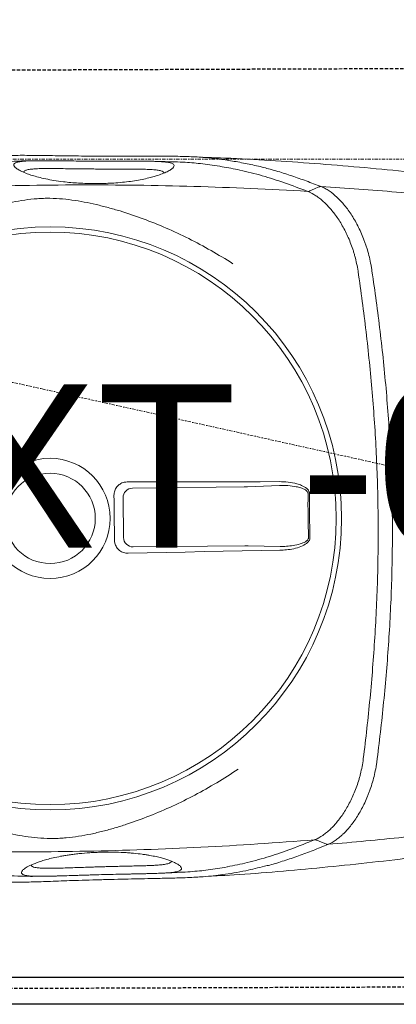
# Model space of a CAD drawing. Header units: millimetres. Extents: x 103872 to 294171, y 5570 to 32737.
# Tile 7 of 117: x 107284 to 107422, y 8501 to 8862. Entities that reach past the tile are written whole.
import ezdxf

# ---------------------------------------------------------------- set-up
doc = ezdxf.new("R2010")
doc.units = ezdxf.units.MM
doc.header["$LTSCALE"] = 2.5
doc.linetypes.add('11aa1PB-bd$0$11aa1PB-af$0$TRATTEGGIATA', pattern=[0.75, 0.5, -0.25])
doc.linetypes.add('DASHDOT2', pattern=[0.5, 0.25, -0.125, 0, -0.125])
for name, color, linetype, lineweight in [('A - TEXT', 7, 'Continuous', 13), ('CKD Equipments', 252, 'Continuous', 0), ('Dimension', 40, 'Continuous', 0), ('K Equipment', 30, 'Continuous', 9), ('TEXT', 40, 'Continuous', 0), ('WALL', 132, 'Continuous', 25)]:
    doc.layers.add(name, color=color, linetype=linetype, lineweight=lineweight)
doc.layers.add('FAINTEQUIP', color=253, linetype='Continuous')
doc.styles.add('RG_3F_TITLE BLOCK_A1$0$A1 TBLOCK LBV$0$Style-arial', font='arial.ttf')
doc.styles.add('style1', font='arial.ttf', dxfattribs={"height": 150})

# ---------------------------------------------------------------- blocks, each defined once
blk = doc.blocks.new('*U42')
at = {"color": 8}
blk.add_lwpolyline([(0, 0), (5962.2, 0), (5962.2, -10), (0, -10)], close=True, dxfattribs=at)
blk = doc.blocks.new('G$C62143A14')
at = {"color": 8, "linetype": 'Continuous', "lineweight": 0}
for p, q in [((166.18, 199.09), (180.76, 199.25)), ((163.17, 154.51), (162.73, 195.56)), ((184.29, 195.79), (184.73, 154.75)), ((162.89, 141.56), (163.17, 153.37)), ((184.76, 153.6), (185.3, 141.8)), ((85.06, 105.98), (85.05, 105.99)), ((263.88, 107.91), (263.87, 107.91))]:
    blk.add_line(p, q, dxfattribs=at)
at = {"color": 8, "linetype": 'Continuous', "lineweight": 0, "flags": 128}
for points in [[(165.21, 202.39), (167.27, 202.41), (169.32, 202.43), (171.38, 202.45), (173.44, 202.47), (175.49, 202.49), (177.55, 202.52), (179.61, 202.54), (181.66, 202.57)], [(161.51, 141.67), (161.39, 148.62), (161.27, 155.58), (161.14, 162.54), (161, 169.51), (160.86, 176.48), (160.72, 183.45), (160.56, 190.43), (160.41, 197.41)], [(186.57, 197.69), (186.57, 190.71), (186.56, 183.73), (186.57, 176.75), (186.58, 169.78), (186.59, 162.81), (186.61, 155.85), (186.64, 148.89), (186.67, 141.94)], [(294.76, 127.41), (294.02, 129.04), (293.28, 130.69)], [(55.17, 128.13), (54.46, 126.47), (53.76, 124.81)]]:
    blk.add_lwpolyline(points, dxfattribs=at)
at = {"color": 8, "linetype": 'Continuous', "lineweight": 0}
for radius in [106.93, 105, 22.05, 16.56]:
    blk.add_circle((173.18, 226), radius, dxfattribs=at)
for centre, radius, start, end in [((166.26, 195.57), 3.53, 91.3072, 180.1404), ((180.76, 195.72), 3.53, 1.0921, 89.9252), ((178.06, -227.41), 358.79, 89.3354, 91.8971), ((178.06, -227.34), 358.19, 89.3355, 91.897), ((54.09, 128.97), 1.21, 326.4595, 358.5784)]:
    blk.add_arc(centre, radius, start, end, dxfattribs=at)
for centre, major_axis, start_param, end_param in [((162.86, 155.12), (0.09, -3.5), 1.045879, 1.394945), ((185.03, 155.36), (-0.02, -3.5), 4.88824, 5.237306)]:
    blk.add_ellipse(centre, major_axis=major_axis, ratio=0.086139, start_param=start_param, end_param=end_param, dxfattribs=at)
for points, knots in [([(45.6, 147.31), (45.02, 149.63), (44.08, 153.42), (43.14, 158.58), (42.52, 162.49), (42.07, 166.08), (41.78, 169.32), (41.57, 172.51), (41.43, 175.54), (41.32, 178.54), (41.24, 181.43), (41.18, 184.13), (41.11, 187.04), (41.05, 190.57), (40.96, 194.84), (40.86, 199.86), (40.72, 205.12), (40.58, 210.4), (40.42, 215.41), (40.27, 220), (40.12, 224.07), (39.98, 227.69), (39.87, 230.87), (39.8, 233.7), (39.73, 239.01), (39.98, 246.66), (40.84, 255.43), (41.86, 262.6), (42.9, 268.77), (44.25, 275.81), (46, 283.98), (47.78, 291.81), (49.04, 297.24), (49.57, 299.48)], [0, 0, 0, 0, 0.0593635, 0.0971043, 0.1348438, 0.1667324, 0.198607, 0.2201848, 0.2417788, 0.2633349, 0.278122, 0.2929063, 0.3080418, 0.3231723, 0.3441056, 0.3655953, 0.3864814, 0.4080077, 0.4295299, 0.4486306, 0.4683357, 0.4884205, 0.5086324, 0.5289688, 0.5492243, 0.6333183, 0.7152132, 0.756242, 0.7972696, 0.8516973, 0.906117, 0.9611972, 1, 1, 1, 1]), ([(55.29, 128.94), (54.17, 142.82), (53.27, 156.72), (51.87, 184.59), (51.39, 198.55), (50.98, 219.52), (50.9, 226.52), (50.84, 240.51), (50.86, 247.5), (51.08, 268.46), (51.45, 282.4), (52.02, 296.33)], [0, 0, 0, 0, 0.25, 0.25, 0.5, 0.5, 0.625, 0.625, 0.75, 0.75, 1, 1, 1, 1]), ([(292.81, 298.92), (293.68, 285.01), (294.34, 271.07), (295.02, 250.13), (295.19, 243.14), (295.43, 229.15), (295.5, 222.15), (295.54, 201.17), (295.36, 187.21), (294.56, 159.32), (293.96, 145.4), (293.13, 131.5)], [0, 0, 0, 0, 0.25, 0.25, 0.375, 0.375, 0.5, 0.5, 0.75, 0.75, 1, 1, 1, 1]), ([(81.21, 156.98), (79.47, 159.59), (77.81, 162.21), (74.65, 167.51), (73.14, 170.18), (70.29, 175.58), (68.94, 178.31), (66.39, 183.83), (65.2, 186.62), (62.96, 192.26), (61.93, 195.1), (60.52, 199.39), (60.07, 200.83), (59.22, 203.72), (58.82, 205.17), (58.08, 208.1), (57.73, 209.57), (57.1, 212.54), (56.82, 214.04), (56.34, 217.05), (56.15, 218.57), (55.94, 220.88), (55.88, 221.66), (55.82, 222.82), (55.8, 223.21), (55.78, 224), (55.77, 224.39), (55.75, 226.36), (55.8, 227.92), (56.02, 230.99), (56.19, 232.52), (56.6, 235.54), (56.85, 237.04), (57.42, 240.02), (57.73, 241.5), (58.42, 244.43), (58.79, 245.89), (59.57, 248.78), (59.98, 250.22), (61.29, 254.51), (62.26, 257.35), (65.39, 265.8), (67.81, 271.36), (71.95, 279.63), (73.4, 282.35), (76.46, 287.74), (78.07, 290.4), (79.75, 293.03)], [0, 0, 0, 0, 0.0625, 0.0625, 0.125, 0.125, 0.1875, 0.1875, 0.25, 0.25, 0.3125, 0.3125, 0.34375, 0.34375, 0.375, 0.375, 0.40625, 0.40625, 0.4375, 0.4375, 0.46875, 0.46875, 0.484375, 0.484375, 0.492187, 0.492187, 0.5, 0.5, 0.53125, 0.53125, 0.5625, 0.5625, 0.59375, 0.59375, 0.625, 0.625, 0.65625, 0.65625, 0.6875, 0.6875, 0.75, 0.75, 0.875, 0.875, 0.9375, 0.9375, 1, 1, 1, 1]), ([(265.16, 295.03), (266.9, 292.42), (268.56, 289.8), (271.72, 284.5), (273.22, 281.83), (276.08, 276.42), (277.43, 273.7), (279.98, 268.18), (281.17, 265.39), (283.41, 259.74), (284.44, 256.91), (285.85, 252.62), (286.3, 251.18), (287.14, 248.29), (287.54, 246.84), (288.29, 243.91), (288.64, 242.44), (289.27, 239.47), (289.55, 237.97), (290.02, 234.96), (290.22, 233.44), (290.43, 231.13), (290.49, 230.35), (290.55, 229.19), (290.56, 228.8), (290.59, 228.01), (290.6, 227.62), (290.62, 225.65), (290.56, 224.09), (290.35, 221.02), (290.18, 219.49), (289.77, 216.47), (289.52, 214.97), (288.95, 211.99), (288.63, 210.51), (287.95, 207.58), (287.58, 206.12), (286.8, 203.23), (286.38, 201.79), (285.07, 197.5), (284.11, 194.66), (280.98, 186.21), (278.56, 180.65), (274.42, 172.38), (272.96, 169.66), (269.9, 164.27), (268.3, 161.61), (266.62, 158.98)], [0, 0, 0, 0, 0.0625, 0.0625, 0.125, 0.125, 0.1875, 0.1875, 0.25, 0.25, 0.3125, 0.3125, 0.34375, 0.34375, 0.375, 0.375, 0.40625, 0.40625, 0.4375, 0.4375, 0.46875, 0.46875, 0.484375, 0.484375, 0.492188, 0.492188, 0.5, 0.5, 0.53125, 0.53125, 0.5625, 0.5625, 0.59375, 0.59375, 0.625, 0.625, 0.65625, 0.65625, 0.6875, 0.6875, 0.75, 0.75, 0.875, 0.875, 0.9375, 0.9375, 1, 1, 1, 1]), ([(301.44, 276.45), (301.75, 275.05), (302.55, 271.44), (303.6, 265.92), (304.62, 259.79), (305.4, 253.83), (305.96, 247.99), (306.24, 243.12), (306.35, 239.27), (306.37, 236.26), (306.35, 232.9), (306.3, 229.24), (306.24, 225.22), (306.18, 221.07), (306.13, 216.7), (306.09, 212.1), (306.06, 207.11), (306.04, 201.95), (306.04, 196.95), (306.05, 192.75), (306.06, 189.23), (306.06, 186.3), (306.05, 183.54), (306.03, 180.52), (305.98, 177.38), (305.88, 174.2), (305.73, 171.32), (305.46, 167.82), (304.99, 163.66), (304.2, 158.49), (303.16, 153), (302.17, 148.58), (301.46, 146.05), (301.24, 145.3)], [0, 0, 0, 0, 0.033599, 0.086704, 0.14001, 0.193319, 0.246393, 0.299468, 0.326258, 0.353125, 0.379834, 0.406408, 0.428618, 0.451478, 0.47167, 0.492329, 0.516002, 0.540379, 0.564065, 0.588402, 0.605742, 0.623087, 0.640895, 0.658706, 0.685242, 0.711788, 0.738802, 0.765824, 0.81871, 0.871587, 0.924587, 0.977588, 1, 1, 1, 1]), ([(304.34, 232.77), (304.34, 233.59), (304.32, 235.34), (304.17, 240.5), (303.67, 247.37), (302.53, 255.86), (301.72, 260.92), (301.15, 263.69), (301.12, 263.85)], [0, 0, 0, 0, 0.076639, 0.163762, 0.518013, 0.751525, 0.985081, 1, 1, 1, 1]), ([(44.47, 261.16), (44.44, 260.98), (43.93, 258.18), (43.23, 253.09), (42.27, 244.62), (41.92, 237.77), (41.88, 232.66), (41.9, 230.93), (41.91, 230.14)], [0, 0, 0, 0, 0.016162, 0.250764, 0.485322, 0.836539, 0.925214, 1, 1, 1, 1]), ([(304.01, 184.73), (303.97, 184.22), (303.86, 183.03), (303.62, 181.83), (303.29, 180.95), (302.86, 180.52), (302.33, 180.49), (301.69, 180.94), (300.97, 181.91), (300.2, 183.37), (299.41, 185.28), (298.69, 187.43), (298.06, 189.77), (297.52, 192.16), (297.04, 194.87), (296.62, 197.87), (296.32, 200.95), (296.12, 203.96), (296.02, 206.73), (295.99, 209.52), (296.03, 212.49), (296.17, 215.56), (296.38, 218.45), (296.7, 221.56), (297.14, 224.68), (297.72, 227.74), (298.34, 230.38), (298.99, 232.61), (299.71, 234.69), (300.48, 236.52), (301.26, 237.97), (301.97, 238.89), (302.61, 239.35), (303.16, 239.35), (303.62, 238.79), (303.98, 237.69), (304.12, 236.37), (304.2, 235.72)], [0, 0, 0, 0, 0.026608, 0.06138, 0.0962, 0.130925, 0.168927, 0.207024, 0.245099, 0.283069, 0.316694, 0.350298, 0.37294, 0.395622, 0.418192, 0.438002, 0.457786, 0.474878, 0.488481, 0.502082, 0.518368, 0.53466, 0.550889, 0.567128, 0.590899, 0.614713, 0.640745, 0.66688, 0.692979, 0.729781, 0.766704, 0.803672, 0.840537, 0.880482, 0.920552, 0.960572, 1, 1, 1, 1]), ([(42.51, 207.1), (42.47, 208.53), (42.43, 209.94), (42.38, 211.68), (42.37, 212.02), (42.35, 212.71), (42.34, 213.05), (42.31, 214.05), (42.29, 214.71), (42.25, 215.99), (42.23, 216.62), (42.2, 217.54), (42.19, 217.85), (42.17, 218.45), (42.16, 218.74), (42.12, 220.18), (42.08, 221.26), (42.04, 222.76), (42.02, 223.24), (41.99, 224.18), (41.98, 224.63), (41.95, 225.92), (41.93, 226.71), (41.91, 228.15), (41.9, 228.82), (41.9, 229.73), (41.9, 230.03), (41.91, 230.59), (41.91, 230.86), (41.94, 232.14), (41.98, 232.98), (42.12, 234.36), (42.22, 234.91), (42.39, 235.55), (42.46, 235.73), (42.56, 235.96), (42.6, 236.03), (42.68, 236.16), (42.72, 236.22), (42.93, 236.46), (43.12, 236.55), (43.54, 236.51), (43.78, 236.38), (44.29, 235.92), (44.57, 235.59), (45.17, 234.68), (45.49, 234.11), (45.93, 233.22), (46.01, 233.03), (46.19, 232.64), (46.28, 232.43), (46.55, 231.79), (46.73, 231.32), (47.11, 230.3), (47.3, 229.74), (47.69, 228.53), (47.89, 227.87), (48.28, 226.45), (48.47, 225.69), (48.86, 224.02), (49.05, 223.12), (49.33, 221.64), (49.42, 221.13), (49.59, 220.08), (49.68, 219.53), (49.84, 218.41), (49.92, 217.83), (50.04, 216.92), (50.07, 216.61), (50.15, 215.99), (50.18, 215.67), (50.35, 214.08), (50.46, 212.76), (50.59, 210.72), (50.63, 210.02), (50.68, 208.96), (50.7, 208.61), (50.72, 207.9), (50.73, 207.54), (50.76, 206.48), (50.77, 205.78), (50.78, 204.72), (50.78, 204.37), (50.78, 203.67), (50.77, 203.32), (50.75, 201.59), (50.71, 200.26), (50.62, 198.67), (50.6, 198.36), (50.56, 197.73), (50.54, 197.42), (50.47, 196.51), (50.42, 195.92), (50.26, 194.23), (50.14, 193.18), (49.94, 191.7), (49.87, 191.23), (49.73, 190.31), (49.65, 189.88), (49.43, 188.62), (49.27, 187.85), (48.95, 186.43), (48.79, 185.78), (48.55, 184.87), (48.46, 184.58), (48.3, 184.02), (48.22, 183.75), (47.82, 182.47), (47.5, 181.62), (46.89, 180.21), (46.6, 179.63), (46.18, 178.94), (46.04, 178.74), (45.78, 178.39), (45.65, 178.25), (45.28, 177.9), (45.05, 177.77), (44.63, 177.73), (44.44, 177.82), (44.09, 178.2), (43.94, 178.5), (43.73, 179.13), (43.66, 179.37), (43.57, 179.79), (43.54, 179.94), (43.48, 180.25), (43.46, 180.41), (43.32, 181.28), (43.24, 182.12), (43.14, 183.4), (43.12, 183.66), (43.09, 184.22), (43.07, 184.52), (43.03, 185.44), (43, 186.1), (42.95, 187.54), (42.93, 188.32), (42.89, 189.61), (42.88, 190.05), (42.86, 190.98), (42.85, 191.47), (42.82, 192.99), (42.79, 194.06), (42.76, 195.79), (42.75, 196.38), (42.73, 197.3), (42.72, 197.62), (42.71, 198.25), (42.7, 198.57), (42.67, 200.18), (42.64, 201.5), (42.6, 203.56), (42.58, 204.26), (42.54, 205.68), (42.53, 206.39), (42.51, 207.1)], [0, 0, 0, 0, 0.015625, 0.015625, 0.019531, 0.019531, 0.023438, 0.023438, 0.03125, 0.03125, 0.039063, 0.039063, 0.042969, 0.042969, 0.046875, 0.046875, 0.0625, 0.0625, 0.070313, 0.070313, 0.078125, 0.078125, 0.09375, 0.09375, 0.109375, 0.109375, 0.117188, 0.117188, 0.125, 0.125, 0.15625, 0.15625, 0.1875, 0.1875, 0.203125, 0.203125, 0.210938, 0.210938, 0.21875, 0.21875, 0.25, 0.25, 0.28125, 0.28125, 0.3125, 0.3125, 0.34375, 0.34375, 0.351563, 0.351563, 0.359375, 0.359375, 0.375, 0.375, 0.390625, 0.390625, 0.40625, 0.40625, 0.421875, 0.421875, 0.4375, 0.4375, 0.445313, 0.445313, 0.453125, 0.453125, 0.460938, 0.460938, 0.464844, 0.464844, 0.46875, 0.46875, 0.484375, 0.484375, 0.492188, 0.492188, 0.496094, 0.496094, 0.5, 0.5, 0.507813, 0.507813, 0.511719, 0.511719, 0.515625, 0.515625, 0.53125, 0.53125, 0.535156, 0.535156, 0.539063, 0.539063, 0.546875, 0.546875, 0.5625, 0.5625, 0.570313, 0.570313, 0.578125, 0.578125, 0.59375, 0.59375, 0.609375, 0.609375, 0.617188, 0.617188, 0.625, 0.625, 0.65625, 0.65625, 0.6875, 0.6875, 0.703125, 0.703125, 0.71875, 0.71875, 0.75, 0.75, 0.78125, 0.78125, 0.8125, 0.8125, 0.828125, 0.828125, 0.835938, 0.835938, 0.84375, 0.84375, 0.875, 0.875, 0.882812, 0.882812, 0.890625, 0.890625, 0.90625, 0.90625, 0.921875, 0.921875, 0.929687, 0.929687, 0.9375, 0.9375, 0.953125, 0.953125, 0.960937, 0.960937, 0.964844, 0.964844, 0.96875, 0.96875, 0.984375, 0.984375, 0.992187, 0.992187, 1, 1, 1, 1]), ([(301.35, 209.93), (301.35, 210.19), (301.36, 211.47), (301.38, 213.82), (301.42, 217.11), (301.47, 220.46), (301.51, 223.57), (301.53, 226.21), (301.52, 228.58), (301.47, 230.66), (301.34, 232.62), (301.12, 234.17), (300.83, 235.18), (300.57, 235.43), (300.47, 235.53), (300.47, 235.53), (300.47, 235.53), (300.47, 235.53), (300.38, 235.62), (300.28, 235.71), (300.19, 235.8)], [0, 0, 0, 0, 0.014263, 0.071432, 0.130741, 0.207145, 0.286904, 0.364421, 0.443321, 0.542698, 0.643157, 0.777817, 0.912539, 1, 1, 1, 1, 1, 1, 1.081436, 1.081436, 1.081436, 1.081436]), ([(304.2, 235.72), (304.2, 235.72), (304.26, 235.25), (304.32, 233.87), (304.38, 231.79), (304.39, 229.49), (304.39, 227.19), (304.36, 224.56), (304.33, 221.57), (304.3, 218.26), (304.26, 214.65), (304.24, 211.81), (304.24, 210.23), (304.24, 209.92)], [0, 0, 0, 0, 0.0021857, 0.1486808, 0.2950678, 0.3936347, 0.4923949, 0.5907133, 0.6868358, 0.782863, 0.8795306, 0.9761461, 1, 1, 1, 1]), ([(46.04, 232.96), (45.93, 232.9), (45.82, 232.85), (45.71, 232.79), (45.71, 232.79), (45.71, 232.79), (45.71, 232.79), (45.67, 232.77), (45.51, 232.69), (45.3, 232.13), (45.07, 231.17), (44.91, 229.76), (44.83, 227.85), (44.82, 225.75), (44.86, 223.64), (44.91, 221.68), (44.99, 219.24), (45.09, 216.5), (45.19, 213.73), (45.27, 211.36), (45.34, 209.15), (45.38, 207.84), (45.4, 207.18)], [-0.090918, -0.090918, -0.090918, -0.090918, 0, 0, 0, 0, 0, 0, 0.026213, 0.13292, 0.239613, 0.348571, 0.457474, 0.569041, 0.626082, 0.683094, 0.752821, 0.824315, 0.874905, 0.926701, 0.963078, 1, 1, 1, 1]), ([(299.89, 184.14), (299.99, 184.23), (300.1, 184.32), (300.2, 184.41), (300.2, 184.41), (300.2, 184.41), (300.2, 184.41), (300.25, 184.46), (300.44, 184.63), (300.69, 185.34), (300.95, 186.59), (301.14, 188.42), (301.24, 190.5), (301.29, 192.62), (301.31, 194.59), (301.32, 197.05), (301.32, 199.79), (301.32, 202.55), (301.32, 205.02), (301.33, 207.5), (301.34, 209.11), (301.35, 209.93)], [-0.088365, -0.088365, -0.088365, -0.088365, 0, 0, 0, 0, 0, 0, 0.042963, 0.162036, 0.283698, 0.405299, 0.528456, 0.591382, 0.654277, 0.728503, 0.80457, 0.856235, 0.909083, 0.954041, 1, 1, 1, 1]), ([(304.24, 209.92), (304.23, 208.94), (304.22, 206.98), (304.22, 203.98), (304.22, 201.01), (304.23, 197.79), (304.23, 194.6), (304.23, 191.57), (304.2, 189), (304.14, 186.89), (304.09, 185.47), (304.02, 184.88), (304.01, 184.73)], [0, 0, 0, 0, 0.0782123, 0.1564368, 0.2446658, 0.3329467, 0.4546253, 0.5765046, 0.703629, 0.8312553, 0.9586974, 1, 1, 1, 1]), ([(45.4, 207.18), (45.41, 206.59), (45.46, 205.05), (45.52, 202.55), (45.57, 200.53), (45.61, 198.49), (45.66, 196.45), (45.71, 194.08), (45.76, 192.07), (45.81, 190.38), (45.87, 188.87), (45.96, 187.09), (46.11, 185.27), (46.36, 183.45), (46.68, 182.18), (46.99, 181.84), (47.12, 181.69), (47.12, 181.69), (47.12, 181.69), (47.12, 181.69), (47.21, 181.59), (47.3, 181.49), (47.39, 181.39)], [0, 0, 0, 0, 0.032705, 0.086629, 0.142257, 0.153922, 0.215379, 0.27845, 0.333103, 0.387785, 0.444206, 0.500642, 0.614534, 0.729613, 0.886835, 1, 1, 1, 1, 1, 1, 1.078938, 1.078938, 1.078938, 1.078938]), ([(160.41, 197.41), (160.45, 197.96), (160.53, 199.07), (161.34, 200.56), (162.55, 201.68), (163.92, 202.29), (164.84, 202.36), (165.21, 202.39)], [0, 0, 0, 0, 0.214916, 0.429922, 0.642835, 0.854056, 1, 1, 1, 1]), ([(181.66, 202.57), (182.21, 202.52), (183.3, 202.43), (184.76, 201.61), (185.87, 200.4), (186.48, 199.02), (186.55, 198.08), (186.57, 197.69)], [0, 0, 0, 0, 0.21225, 0.424556, 0.635748, 0.847225, 1, 1, 1, 1]), ([(43.07, 184.68), (43.07, 184.53), (43.15, 182.23), (43.3, 180.03), (43.3, 180.03)], [0, 0, 0, 0, 0.065528, 1, 1, 1, 1]), ([(302.2, 162.92), (302.26, 163.21), (302.79, 165.97), (303.23, 169.58), (303.65, 173.93), (303.86, 177.33), (303.99, 180.67), (304.03, 183.21), (304.05, 184.25)], [0, 0, 0, 0, 0.042136, 0.404804, 0.566088, 0.727781, 0.888854, 1, 1, 1, 1]), ([(303.91, 180.58), (304.02, 182.73), (304.13, 185.07), (304.16, 187.42), (304.16, 187.6)], [0, 0, 0, 0, 0.919543, 1, 1, 1, 1]), ([(43.3, 180.03), (43.33, 179.79), (43.38, 177.87), (43.59, 174.53), (43.87, 171.14), (44.39, 166.79), (44.85, 163.44), (45.38, 160.95), (45.39, 160.92)], [0, 0, 0, 0, 0.1154515, 0.2827578, 0.4507086, 0.6182339, 0.994941, 1, 1, 1, 1]), ([(296.81, 65.48), (298.08, 75.69), (300.71, 96.79), (303.47, 128.89), (305.24, 155.54), (305.68, 171.27), (305.65, 170.35)], [0, 0, 0, 0, 0.27832, 0.574596, 0.870871, 1, 1, 1, 1]), ([(41.94, 167.57), (41.94, 167.57), (42.68, 152.71), (45.01, 126.11), (48.47, 94.08), (51.55, 73.04), (53.04, 62.85)], [0, 0, 0, 0, 0.128959, 0.425292, 0.721626, 1, 1, 1, 1]), ([(293.13, 131.5), (294.21, 134.35), (296.37, 140.06), (298.94, 148.11), (300.93, 155.81), (301.81, 160.74), (302.2, 162.92)], [0, 0, 0, 0, 0.263525, 0.527185, 0.79078, 1, 1, 1, 1]), ([(45.39, 160.92), (45.88, 158.49), (46.92, 153.33), (49.13, 145.42), (51.88, 137.43), (54.16, 131.77), (55.29, 128.94)], [0, 0, 0, 0, 0.2280042, 0.4853378, 0.7427349, 1, 1, 1, 1]), ([(53.63, 123.99), (52.87, 125.85), (51.36, 129.58), (49.35, 134.89), (47.59, 140.14), (46.3, 144.25), (45.74, 146.69), (45.6, 147.31)], [0, 0, 0, 0, 0.229832, 0.459678, 0.690029, 0.920378, 1, 1, 1, 1]), ([(301.24, 145.3), (300.98, 144.33), (300.26, 141.65), (298.83, 137.28), (297, 132.07), (295.6, 128.41), (294.9, 126.59)], [0, 0, 0, 0, 0.157579, 0.438078, 0.719047, 1, 1, 1, 1]), ([(166.2, 130.66), (165.97, 130.67), (165.51, 130.71), (164.73, 131.13), (163.72, 132.15), (162.75, 134.05), (162.01, 136.57), (161.61, 139.17), (161.54, 140.88), (161.51, 141.67)], [0, 0, 0, 0, 0.053674, 0.107072, 0.201461, 0.385823, 0.599668, 0.814062, 1, 1, 1, 1]), ([(162.89, 141.56), (162.9, 140.81), (162.94, 139.22), (163.22, 136.78), (163.72, 134.42), (164.38, 132.64), (165.1, 131.64), (165.63, 131.27), (165.97, 131.18), (166.14, 131.19), (166.18, 131.19)], [0, 0, 0, 0, 0.19611, 0.418032, 0.642122, 0.825582, 0.912375, 0.957312, 0.988402, 1, 1, 1, 1]), ([(186.67, 141.94), (186.64, 140.85), (186.59, 138.68), (186.07, 135.91), (185.29, 133.61), (184.49, 132.14), (183.53, 131.22), (182.83, 130.87), (182.37, 130.84), (182.21, 130.83)], [0, 0, 0, 0, 0.2549733, 0.5094959, 0.6555036, 0.8234143, 0.8930287, 0.9633452, 1, 1, 1, 1]), ([(182.22, 131.36), (182.34, 131.37), (182.63, 131.39), (182.93, 131.57), (183.29, 131.88), (183.87, 132.62), (184.4, 133.98), (184.93, 136.14), (185.27, 138.73), (185.29, 140.77), (185.3, 141.8)], [0, 0, 0, 0, 0.028874, 0.074198, 0.087541, 0.150828, 0.315881, 0.465459, 0.731192, 1, 1, 1, 1]), ([(263.89, 113.03), (265.76, 113.31), (267.57, 113.69), (269.77, 114.29), (270.21, 114.41), (271.07, 114.67), (271.5, 114.81), (272.77, 115.23), (273.6, 115.53), (276.01, 116.48), (277.52, 117.17), (279.68, 118.29), (280.38, 118.68), (281.74, 119.48), (282.4, 119.89), (284.29, 121.16), (285.45, 122.03), (287.56, 123.81), (288.51, 124.72), (289.57, 125.89), (289.78, 126.12), (290.17, 126.59), (290.36, 126.83), (290.92, 127.53), (291.25, 128), (292.18, 129.42), (292.68, 130.37), (293.07, 131.33)], [0, 0, 0, 0, 0.125, 0.125, 0.15625, 0.15625, 0.1875, 0.1875, 0.25, 0.25, 0.375, 0.375, 0.4375, 0.4375, 0.5, 0.5, 0.625, 0.625, 0.75, 0.75, 0.78125, 0.78125, 0.8125, 0.8125, 0.875, 0.875, 1, 1, 1, 1]), ([(55.17, 128.13), (55.17, 128.13), (55.17, 128.13), (55.17, 128.13), (55.17, 128.13), (55.17, 128.13), (55.17, 128.13), (55.14, 128.19), (55.12, 128.24), (55.09, 128.3)], [-0.00000006, -0.00000006, -0.00000006, -0.00000006, 0, 0, 0, 0.0000002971, 0.0000002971, 0.0000002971, 0.0005047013, 0.0005047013, 0.0005047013, 0.0005047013]), ([(55.37, 128.77), (55.77, 127.82), (56.29, 126.88), (57.25, 125.49), (57.6, 125.02), (58.16, 124.33), (58.36, 124.1), (58.77, 123.64), (58.98, 123.41), (60.06, 122.26), (61.03, 121.37), (63.18, 119.63), (64.35, 118.79), (66.28, 117.57), (66.95, 117.17), (68.32, 116.4), (69.03, 116.03), (71.21, 114.95), (72.74, 114.29), (75.17, 113.4), (76, 113.12), (77.28, 112.72), (77.71, 112.59), (78.58, 112.35), (79.02, 112.24), (81.23, 111.69), (83.05, 111.34), (84.93, 111.1)], [0, 0, 0, 0, 0.125, 0.125, 0.1875, 0.1875, 0.21875, 0.21875, 0.25, 0.25, 0.375, 0.375, 0.5, 0.5, 0.5625, 0.5625, 0.625, 0.625, 0.75, 0.75, 0.8125, 0.8125, 0.84375, 0.84375, 0.875, 0.875, 1, 1, 1, 1]), ([(294.91, 126.6), (294.71, 126.11), (294.48, 125.62), (293.95, 124.63), (293.66, 124.14), (292.68, 122.67), (291.91, 121.71), (290.13, 119.81), (289.12, 118.87), (287.43, 117.49), (286.84, 117.04), (285.59, 116.14), (284.95, 115.7), (282.92, 114.4), (281.48, 113.59), (278.41, 112.07), (276.78, 111.36), (274.62, 110.55), (274.18, 110.4), (273.3, 110.09), (272.85, 109.95), (271.5, 109.53), (270.59, 109.27), (268.73, 108.8), (267.78, 108.58), (266.34, 108.3), (265.85, 108.21), (265.11, 108.09), (264.87, 108.05), (264.37, 107.98), (264.13, 107.94), (263.88, 107.91)], [0, 0, 0, 0, 0.0625, 0.0625, 0.125, 0.125, 0.25, 0.25, 0.375, 0.375, 0.4375, 0.4375, 0.5, 0.5, 0.625, 0.625, 0.75, 0.75, 0.78125, 0.78125, 0.8125, 0.8125, 0.875, 0.875, 0.9375, 0.9375, 0.96875, 0.96875, 0.984375, 0.984375, 1, 1, 1, 1]), ([(294.9, 126.59), (294.32, 117.35), (293.65, 108.13), (292.12, 89.72), (291.25, 80.53), (290.3, 71.36)], [0, 0, 0, 0, 0.5, 0.5, 1, 1, 1, 1]), ([(294.91, 126.6), (294.92, 126.63), (294.92, 126.66), (294.93, 126.73), (294.93, 126.76), (294.93, 126.87), (294.92, 126.94), (294.88, 127.15), (294.83, 127.28), (294.76, 127.4)], [0, 0, 0, 0, 0.125, 0.125, 0.25, 0.25, 0.5, 0.5, 1, 1, 1, 1]), ([(53.63, 124.01), (53.62, 124.03), (53.61, 124.06), (53.6, 124.13), (53.6, 124.17), (53.6, 124.28), (53.61, 124.35), (53.64, 124.55), (53.69, 124.69), (53.76, 124.81)], [0, 0, 0, 0, 0.125, 0.125, 0.25, 0.25, 0.5, 0.5, 1, 1, 1, 1]), ([(85.05, 105.99), (84.8, 106.01), (84.55, 106.05), (84.06, 106.11), (83.81, 106.14), (83.07, 106.25), (82.58, 106.33), (81.12, 106.58), (80.17, 106.77), (77.36, 107.42), (75.56, 107.94), (73.39, 108.7), (72.96, 108.85), (72.11, 109.17), (71.69, 109.34), (70.45, 109.84), (69.65, 110.2), (67.32, 111.29), (65.86, 112.08), (63.81, 113.33), (63.15, 113.75), (61.9, 114.61), (61.3, 115.05), (59.59, 116.39), (58.56, 117.31), (57.41, 118.48), (57.19, 118.72), (56.76, 119.19), (56.55, 119.43), (55.96, 120.15), (55.59, 120.62), (54.58, 122.06), (54.04, 123.03), (53.63, 124.01)], [0, 0, 0, 0, 0.015625, 0.015625, 0.03125, 0.03125, 0.0625, 0.0625, 0.125, 0.125, 0.25, 0.25, 0.28125, 0.28125, 0.3125, 0.3125, 0.375, 0.375, 0.5, 0.5, 0.5625, 0.5625, 0.625, 0.625, 0.75, 0.75, 0.78125, 0.78125, 0.8125, 0.8125, 0.875, 0.875, 1, 1, 1, 1]), ([(59.43, 68.88), (58.27, 78.02), (57.21, 87.19), (55.28, 105.56), (54.41, 114.77), (53.63, 123.99)], [0, 0, 0, 0, 0.5, 0.5, 1, 1, 1, 1]), ([(85.06, 111.09), (92.41, 110.17), (99.79, 109.34), (114.61, 107.92), (122.05, 107.33), (136.99, 106.39), (144.47, 106.05), (159.47, 105.64), (166.98, 105.58), (181.99, 105.74), (189.5, 105.97), (204.48, 106.69), (211.94, 107.19), (223.12, 108.14), (226.83, 108.48), (234.27, 109.24), (237.97, 109.64), (249.07, 110.95), (256.43, 111.93), (263.76, 113.01)], [0, 0, 0, 0, 0.125, 0.125, 0.25, 0.25, 0.375, 0.375, 0.5, 0.5, 0.625, 0.625, 0.75, 0.75, 0.8125, 0.8125, 0.875, 0.875, 1, 1, 1, 1]), ([(263.87, 107.91), (256.54, 106.81), (249.17, 105.82), (238.07, 104.49), (234.37, 104.07), (226.94, 103.31), (223.21, 102.95), (212.02, 101.99), (204.54, 101.48), (189.56, 100.75), (182.06, 100.52), (167.03, 100.36), (159.51, 100.42), (144.51, 100.84), (137.03, 101.19), (125.83, 101.91), (122.1, 102.18), (114.65, 102.79), (110.93, 103.12), (99.8, 104.21), (92.42, 105.05), (85.06, 105.98)], [0, 0, 0, 0, 0.125, 0.125, 0.1875, 0.1875, 0.25, 0.25, 0.375, 0.375, 0.5, 0.5, 0.625, 0.625, 0.75, 0.75, 0.8125, 0.8125, 0.875, 0.875, 1, 1, 1, 1])]:
    blk.add_open_spline(points, degree=3, knots=knots, dxfattribs=at)
for points in [[(293.07, 131.33), (293.09, 131.38), (293.11, 131.44), (293.13, 131.5)], [(293.07, 131.33), (293.07, 131.11), (293.15, 130.89), (293.28, 130.69)], [(55.17, 128.13), (55.29, 128.33), (55.36, 128.55), (55.37, 128.77)], [(55.29, 128.94), (55.32, 128.88), (55.34, 128.83), (55.37, 128.77)], [(294.76, 127.4), (294.76, 127.4), (294.76, 127.4), (294.76, 127.41)], [(294.9, 126.59), (294.91, 126.59), (294.91, 126.6), (294.91, 126.6)], [(53.63, 123.99), (53.63, 124), (53.63, 124), (53.63, 124.01)], [(53.76, 124.81), (53.76, 124.81), (53.76, 124.81), (53.76, 124.81)], [(263.76, 113.01), (263.8, 113.02), (263.84, 113.02), (263.89, 113.03)], [(84.93, 111.1), (84.97, 111.1), (85.02, 111.09), (85.06, 111.09)]]:
    blk.add_open_spline(points, degree=3, dxfattribs=at)
at = {"layer": 'FAINTEQUIP', "color": 8, "linetype": '11aa1PB-bd$0$11aa1PB-af$0$TRATTEGGIATA'}
blk.add_lwpolyline([(337, 429.45), (338.5, 25.45), (1.5, 24.2), (0, 428.19), (337, 429.45)], dxfattribs=at)
blk = doc.blocks.new('ARCH')
at = {"layer": 'K Equipment', "color": 8, "linetype": 'DASHDOT2', "lineweight": 5, "ltscale": 2}
blk.add_line((117070.83, 8510.58), (115720.83, 8810.58), dxfattribs=at)
blk.add_lwpolyline([(117070.83, 8810.58), (115720.83, 8810.58), (115720.83, 8510.58), (117070.83, 8510.58)], close=True, dxfattribs=at)
at = {"layer": 'CKD Equipments', "color": 8, "ltscale": 0.25, "rotation": 90}
blk.add_blockref('G$C62143A14', (116328.92, 8505.63), dxfattribs=at)
at = {"layer": 'WALL', "color": 8}
blk.add_blockref('*U42', (115720.83, 8510.58), dxfattribs=at)
at = {"layer": 'A - TEXT', "color": 8, "insert": (116162.03, 8728.04, 0.21), "char_height": 60, "attachment_point": 2, "style": 'style1'}
blk.add_mtext_dynamic_manual_height_columns('\\A1;EXT -01', width=341.9541, gutter_width=1.8, heights=[0], dxfattribs=at)
at = {"layer": 'TEXT', "color": 0, "insert": (116093.59, 8941.84), "char_height": 80, "width": 1274.1935, "attachment_point": 1, "style": 'RG_3F_TITLE BLOCK_A1$0$A1 TBLOCK LBV$0$Style-arial'}
blk.add_mtext('\\pi347.87439;POT WASH', dxfattribs=at)

msp = doc.modelspace()

# ---------------------------------------------------------------- block references
at = {"layer": 'Dimension'}
msp.add_blockref('ARCH', (-8807.98, 0), dxfattribs=at)

doc.saveas('drawing.dxf')
